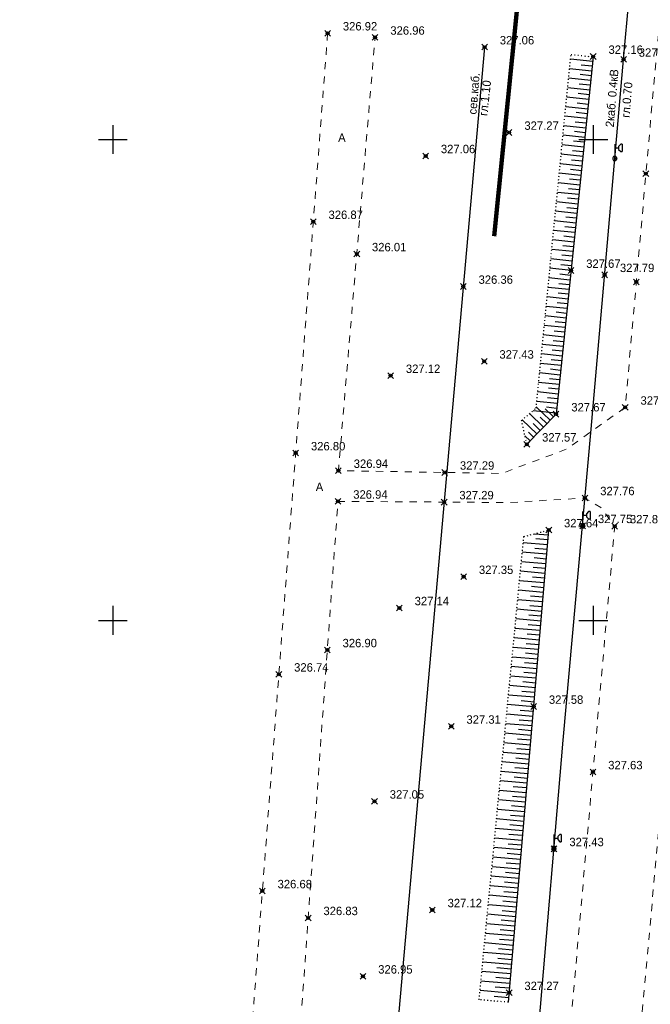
# Model space of a CAD drawing. Header units: metres. Extents: x 705573 to 711566, y 4301675 to 4311183.
# Tile 245 of 256: x 708269 to 708334, y 4310691 to 4310794. Entities that reach past the tile are written whole.
import ezdxf

# ---------------------------------------------------------------- set-up
doc = ezdxf.new("R2010")
doc.units = ezdxf.units.M
doc.header["$LTSCALE"] = 0.5
doc.header["$PDMODE"] = 35
doc.header["$PDSIZE"] = 0.3
for name, pattern in [('Auto_Street_NotBorder_Line_m1', [3, 1.5, -1.5]), ('ДОРОГИ_СТРОЯЩ', [9, 8, -1]), ('Контура низ откосов  Штриховая 0.1-0.5 - - - - - - -', [0.6, 0.1, -0.5])]:
    doc.linetypes.add(name, pattern=pattern)
for name, color, linetype in [('(001) Сетка', 92, 'Continuous'), ('(004) Точки рельефа', 7, 'Continuous'), ('(016) Кабель', 1, 'Continuous'), ('(019) Связь', 3, 'ИК_КАБ_СВЯЗИ'), ('(022) Возд. Линии', 7, 'Continuous'), ('(025) Дорога', 7, 'Continuous'), ('(035) Откосы', 7, 'Continuous')]:
    doc.layers.add(name, color=color, linetype=linetype)
doc.layers.add('AUTO#_ROADS_EXIST_L', color=7, linetype='Continuous', lineweight=15, true_color=0x000000)
doc.styles.add('BM-431', font='txt')
doc.styles.add('D-431', font='txt')
doc.styles.add('S', font='txtwr', dxfattribs={"oblique": 15})
doc.styles.get("Standard").update_dxf_attribs({"font": 'times.ttf'})
doc.linetypes.add('ИК_КАБ_СВЯЗИ', pattern='A,4,["o",Standard,S=0.5,R=0,X=0,Y=-0.125],4,-2', length=10)
doc.linetypes.add('ИК_Э_КАБ_НН', pattern='A,8,-2,["<",Standard,S=1,R=0,X=0,Y=-0.5],8,[">",Standard,S=1,R=0,X=-0.5,Y=-0.5],-2', length=20)

# ---------------------------------------------------------------- blocks, each defined once
blk = doc.blocks.new('U1111')
for p, q in [((0.1, 0.45), (0.1, 2.95)), ((0.1, 2.2), (0.85, 2.2)), ((1.28934, 2.95), (0.85, 2.51066)), ((0.85, 2.51066), (0.85, 1.88934)), ((1.6, 2.95), (1.28934, 2.95)), ((1.6, 2.95), (1.6, 1.45)), ((0, 0.05), (0.1, 0.05)), ((0, -0.05), (0, 0.05)), ((0.1, 0.05), (0.1, -0.05)), ((0.85, 1.88934), (1.28934, 1.45)), ((1.28934, 1.45), (1.6, 1.45)), ((0.1, -0.05), (0, -0.05))]:
    blk.add_line(p, q)
blk.add_lwpolyline([(0.55, 0), (0.3, 0.433013), (-0.2, 0.433013), (-0.45, 0), (-0.2, -0.433013), (0.3, -0.433013)], close=True)
at = {"color": 4, "style": 'S', "oblique": 15}
blk.add_attdef('Z', (1.142936, -1.391276), '', height=2, dxfattribs=at)
blk = doc.blocks.new('Setka')
at = {"layer": '(001) Сетка'}
for p, q in [((0, 1.5), (0, -1.5)), ((-1.5, 0), (1.5, 0))]:
    blk.add_line(p, q, dxfattribs=at)

msp = doc.modelspace()

# ---------------------------------------------------------------- linework, layer by layer
at = {"layer": '(016) Кабель', "linetype": 'ИК_Э_КАБ_НН', "elevation": 325.95, "flags": 128}
msp.add_lwpolyline([(708148.16, 4308651.7), (708151.5, 4308692.41), (708155.95, 4308744.12), (708160.09, 4308792.08), (708165.82, 4308866.03), (708169.05, 4308905.96), (708172.4, 4308947.61), (708175.76, 4308988.14), (708178.98, 4309025.59), (708182.2, 4309063.2), (708185.81, 4309103.87), (708189.13, 4309144.32), (708192.28, 4309183.21), (708195.86, 4309224.8), (708198.74, 4309260.8), (708202.87, 4309309.74), (708206.45, 4309354.35), (708209.62, 4309392.71), (708214, 4309431.24), (708217.89, 4309470.55), (708222.29, 4309519.97), (708227.65, 4309584.99), (708230.7, 4309620.04), (708233.6, 4309650.66), (708236.61, 4309686.64), (708239.92, 4309725.26), (708242.96, 4309758.87), (708245.88, 4309791.49), (708249.04, 4309830.22), (708251.64, 4309862.09), (708254.55, 4309895.44), (708258.53, 4309939.87), (708262.1, 4309983.75), (708265.01, 4310017.02), (708267.69, 4310050.03), (708270.44, 4310083.37), (708274.29, 4310124.62), (708277.62, 4310164.75), (708280.24, 4310192.85), (708282.13, 4310214.07), (708285.19, 4310249.54), (708287.52, 4310279.26), (708289.72, 4310303.87), (708292.58, 4310337.27), (708295.61, 4310373.42), (708298.17, 4310403.78), (708301.1, 4310436.1), (708303.91, 4310468.22), (708306.25, 4310494.56), (708309.27, 4310529.23), (708312.33, 4310564.7), (708314.66, 4310594.42), (708316.85, 4310619.03), (708319.71, 4310652.44), (708322.75, 4310688.58), (708325.31, 4310718.94), (708328.24, 4310751.26), (708331.05, 4310783.38), (708331.61, 4310789.72), (708333.7, 4310812.99), (708337.04, 4310851.18), (708340.04, 4310884.75)], dxfattribs=at)
at = {"layer": '(019) Связь', "elevation": 324.81, "flags": 128}
msp.add_lwpolyline([(708317.15, 4310791), (708301.02, 4310609.69), (708256.74, 4310111.97), (708241.57, 4309932.29), (708189.21, 4309312.33), (708166.33, 4308981.07), (708160.32, 4308915.54), (708146.62, 4308758.23), (708137.03, 4308632.5), (708137.03, 4308632.5), (708137.03, 4308632.5), (708136.9, 4308567.22), (708136.89, 4308563.9)], dxfattribs=at)
at = {"layer": '(035) Откосы'}
for p, q in [((708328.4, 4310789.5), (708326.09, 4310789.74)), ((708328.3, 4310788.51), (708326, 4310788.75)), ((708328.35, 4310789.01), (708327.2, 4310789.13)), ((708328.19, 4310787.52), (708325.9, 4310787.76)), ((708328.24, 4310788.02), (708327.1, 4310788.14)), ((708328.09, 4310786.54), (708325.8, 4310786.77)), ((708328.14, 4310787.03), (708327, 4310787.15)), ((708327.99, 4310785.55), (708325.7, 4310785.79)), ((708328.04, 4310786.04), (708326.9, 4310786.16)), ((708327.88, 4310784.56), (708325.6, 4310784.8)), ((708327.94, 4310785.05), (708326.79, 4310785.17)), ((708327.78, 4310783.57), (708325.51, 4310783.81)), ((708327.83, 4310784.07), (708326.69, 4310784.19)), ((708327.68, 4310782.58), (708325.41, 4310782.82)), ((708327.73, 4310783.08), (708326.59, 4310783.2)), ((708327.58, 4310781.6), (708325.31, 4310781.83)), ((708327.63, 4310782.09), (708326.49, 4310782.21)), ((708327.47, 4310780.61), (708325.21, 4310780.84)), ((708327.52, 4310781.1), (708326.39, 4310781.22)), ((708327.37, 4310779.62), (708325.12, 4310779.86)), ((708327.32, 4310779.13), (708326.19, 4310779.24)), ((708327.42, 4310780.12), (708326.29, 4310780.23)), ((708327.27, 4310778.63), (708325.02, 4310778.87)), ((708327.22, 4310778.14), (708326.09, 4310778.26)), ((708327.16, 4310777.65), (708324.92, 4310777.88)), ((708327.11, 4310777.15), (708325.99, 4310777.27)), ((708327.06, 4310776.66), (708324.82, 4310776.89)), ((708327.01, 4310776.16), (708325.89, 4310776.28)), ((708326.96, 4310775.67), (708324.72, 4310775.9)), ((708326.91, 4310775.18), (708325.79, 4310775.29)), ((708326.86, 4310774.68), (708324.63, 4310774.91)), ((708326.8, 4310774.19), (708325.69, 4310774.3)), ((708326.75, 4310773.69), (708324.53, 4310773.93)), ((708326.7, 4310773.2), (708325.59, 4310773.32)), ((708326.65, 4310772.71), (708324.43, 4310772.94)), ((708326.6, 4310772.21), (708325.49, 4310772.33)), ((708326.55, 4310771.72), (708324.33, 4310771.95)), ((708326.5, 4310771.22), (708325.39, 4310771.34)), ((708326.44, 4310770.73), (708324.24, 4310770.96)), ((708326.39, 4310770.24), (708325.29, 4310770.35)), ((708326.34, 4310769.74), (708324.14, 4310769.97)), ((708326.29, 4310769.25), (708325.19, 4310769.36)), ((708326.14, 4310767.77), (708323.94, 4310768)), ((708326.24, 4310768.75), (708324.04, 4310768.98)), ((708326.19, 4310768.26), (708325.09, 4310768.38)), ((708326.03, 4310766.78), (708323.84, 4310767.01)), ((708326.08, 4310767.27), (708324.99, 4310767.39)), ((708325.93, 4310765.79), (708323.75, 4310766.02)), ((708325.98, 4310766.29), (708324.89, 4310766.4)), ((708325.83, 4310764.8), (708323.65, 4310765.03)), ((708325.88, 4310765.3), (708324.79, 4310765.41)), ((708325.72, 4310763.82), (708323.55, 4310764.04)), ((708325.78, 4310764.31), (708324.69, 4310764.42)), ((708325.62, 4310762.83), (708323.45, 4310763.05)), ((708325.67, 4310763.32), (708324.59, 4310763.43)), ((708325.52, 4310761.84), (708323.36, 4310762.06)), ((708325.57, 4310762.33), (708324.49, 4310762.45)), ((708325.42, 4310760.85), (708323.26, 4310761.08)), ((708325.47, 4310761.35), (708324.39, 4310761.46)), ((708325.31, 4310759.86), (708323.16, 4310760.09)), ((708325.36, 4310760.36), (708324.29, 4310760.47)), ((708325.21, 4310758.88), (708323.06, 4310759.1)), ((708325.26, 4310759.37), (708324.19, 4310759.48)), ((708325.11, 4310757.89), (708322.96, 4310758.11)), ((708325.16, 4310758.38), (708324.09, 4310758.49)), ((708325, 4310756.9), (708322.87, 4310757.12)), ((708325.06, 4310757.39), (708323.99, 4310757.51)), ((708324.9, 4310755.91), (708322.77, 4310756.13)), ((708324.95, 4310756.41), (708323.89, 4310756.52)), ((708324.8, 4310754.92), (708322.67, 4310755.15)), ((708324.85, 4310755.42), (708323.79, 4310755.53)), ((708324.7, 4310753.94), (708322.57, 4310754.16)), ((708324.75, 4310754.43), (708323.69, 4310754.54)), ((708323.28, 4310751.49), (708321.83, 4310752.9)), ((708324.59, 4310752.95), (708322.19, 4310753.2)), ((708323.97, 4310752.21), (708322.52, 4310753.61)), ((708324.31, 4310752.56), (708323.45, 4310753.4)), ((708324.64, 4310753.44), (708323.58, 4310753.55)), ((708322.58, 4310750.78), (708321.07, 4310752.25)), ((708322.93, 4310751.14), (708322.19, 4310751.86)), ((708323.62, 4310751.85), (708322.92, 4310752.54)), ((708321.89, 4310750.07), (708321.35, 4310750.6)), ((708322.24, 4310750.43), (708321.7, 4310750.95)), ((708322.38, 4310740.41), (708323.78, 4310740.29)), ((708321.17, 4310739.51), (708323.7, 4310739.3)), ((708322.48, 4310739.9), (708323.74, 4310739.79)), ((708321.07, 4310738.52), (708323.61, 4310738.31)), ((708322.39, 4310738.91), (708323.66, 4310738.8)), ((708320.98, 4310737.53), (708323.53, 4310737.31)), ((708322.3, 4310737.92), (708323.57, 4310737.81)), ((708320.88, 4310736.54), (708323.44, 4310736.32)), ((708322.21, 4310736.93), (708323.49, 4310736.82)), ((708320.79, 4310735.55), (708323.36, 4310735.33)), ((708322.12, 4310735.94), (708323.4, 4310735.83)), ((708320.69, 4310734.56), (708323.27, 4310734.34)), ((708322.03, 4310734.94), (708323.32, 4310734.83)), ((708320.6, 4310733.57), (708323.19, 4310733.35)), ((708321.94, 4310733.95), (708323.23, 4310733.84)), ((708320.5, 4310732.58), (708323.1, 4310732.35)), ((708321.85, 4310732.96), (708323.15, 4310732.85)), ((708320.4, 4310731.59), (708323.02, 4310731.36)), ((708321.76, 4310731.97), (708323.06, 4310731.86)), ((708320.31, 4310730.6), (708322.94, 4310730.37)), ((708321.67, 4310730.98), (708322.98, 4310730.87)), ((708320.21, 4310729.61), (708322.85, 4310729.38)), ((708321.58, 4310729.99), (708322.89, 4310729.88)), ((708320.12, 4310728.61), (708322.77, 4310728.39)), ((708321.49, 4310729), (708322.81, 4310728.88)), ((708320.02, 4310727.62), (708322.68, 4310727.4)), ((708321.4, 4310728.01), (708322.72, 4310727.89)), ((708319.93, 4310726.63), (708322.6, 4310726.4)), ((708321.22, 4310726.02), (708322.55, 4310725.91)), ((708321.31, 4310727.01), (708322.64, 4310726.9)), ((708319.83, 4310725.64), (708322.51, 4310725.41)), ((708321.13, 4310725.03), (708322.47, 4310724.92)), ((708319.74, 4310724.65), (708322.43, 4310724.42)), ((708321.04, 4310724.04), (708322.38, 4310723.92)), ((708319.64, 4310723.66), (708322.34, 4310723.43)), ((708320.95, 4310723.05), (708322.3, 4310722.93)), ((708319.54, 4310722.67), (708322.26, 4310722.44)), ((708320.85, 4310722.06), (708322.21, 4310721.94)), ((708319.45, 4310721.68), (708322.17, 4310721.44)), ((708320.76, 4310721.07), (708322.13, 4310720.95)), ((708319.35, 4310720.69), (708322.09, 4310720.45)), ((708320.67, 4310720.07), (708322.04, 4310719.96)), ((708319.26, 4310719.7), (708322, 4310719.46)), ((708320.58, 4310719.08), (708321.96, 4310718.97)), ((708319.16, 4310718.71), (708321.92, 4310718.47)), ((708320.49, 4310718.09), (708321.87, 4310717.97)), ((708319.07, 4310717.71), (708321.83, 4310717.48)), ((708320.4, 4310717.1), (708321.79, 4310716.98)), ((708318.97, 4310716.72), (708321.75, 4310716.49)), ((708320.31, 4310716.11), (708321.7, 4310715.99)), ((708318.88, 4310715.73), (708321.66, 4310715.49)), ((708320.22, 4310715.12), (708321.62, 4310715)), ((708318.68, 4310713.75), (708321.49, 4310713.51)), ((708318.78, 4310714.74), (708321.58, 4310714.5)), ((708320.13, 4310714.13), (708321.53, 4310714.01)), ((708318.59, 4310712.76), (708321.41, 4310712.52)), ((708320.04, 4310713.13), (708321.45, 4310713.01)), ((708318.49, 4310711.77), (708321.32, 4310711.53)), ((708319.95, 4310712.14), (708321.36, 4310712.02)), ((708318.4, 4310710.78), (708321.24, 4310710.53)), ((708319.86, 4310711.15), (708321.28, 4310711.03)), ((708318.3, 4310709.79), (708321.15, 4310709.54)), ((708319.77, 4310710.16), (708321.19, 4310710.04)), ((708318.21, 4310708.8), (708321.07, 4310708.55)), ((708319.68, 4310709.17), (708321.11, 4310709.05)), ((708318.11, 4310707.81), (708320.98, 4310707.56)), ((708319.59, 4310708.18), (708321.02, 4310708.06)), ((708318.02, 4310706.81), (708320.9, 4310706.57)), ((708319.5, 4310707.19), (708320.94, 4310707.06)), ((708317.92, 4310705.82), (708320.81, 4310705.58)), ((708319.41, 4310706.2), (708320.85, 4310706.07)), ((708317.82, 4310704.83), (708320.73, 4310704.58)), ((708319.32, 4310705.2), (708320.77, 4310705.08)), ((708317.73, 4310703.84), (708320.64, 4310703.59)), ((708319.23, 4310704.21), (708320.68, 4310704.09)), ((708317.63, 4310702.85), (708320.56, 4310702.6)), ((708319.14, 4310703.22), (708320.6, 4310703.1)), ((708317.54, 4310701.86), (708320.47, 4310701.61)), ((708319.05, 4310702.23), (708320.51, 4310702.1)), ((708317.44, 4310700.87), (708320.39, 4310700.62)), ((708318.96, 4310701.24), (708320.43, 4310701.11)), ((708317.35, 4310699.88), (708320.3, 4310699.63)), ((708318.87, 4310700.25), (708320.34, 4310700.12)), ((708317.25, 4310698.89), (708320.22, 4310698.63)), ((708318.78, 4310699.26), (708320.26, 4310699.13)), ((708317.16, 4310697.9), (708320.13, 4310697.64)), ((708318.69, 4310698.26), (708320.17, 4310698.14)), ((708317.06, 4310696.91), (708320.05, 4310696.65)), ((708318.6, 4310697.27), (708320.09, 4310697.15)), ((708316.96, 4310695.91), (708319.96, 4310695.66)), ((708318.51, 4310696.28), (708320, 4310696.15)), ((708316.87, 4310694.92), (708319.88, 4310694.67)), ((708318.33, 4310694.3), (708319.84, 4310694.17)), ((708318.42, 4310695.29), (708319.92, 4310695.16)), ((708316.77, 4310693.93), (708319.79, 4310693.67)), ((708318.24, 4310693.31), (708319.75, 4310693.18)), ((708316.68, 4310692.94), (708319.71, 4310692.68)), ((708318.15, 4310692.32), (708319.67, 4310692.19))]:
    msp.add_line(p, q, dxfattribs=at)
at = {"layer": '(035) Откосы', "linetype": 'Контура низ откосов  Штриховая 0.1-0.5 - - - - - - -'}
for points in [[(708321.54, 4310749.71), (708321, 4310752.19), (708322.51, 4310753.47), (708326.14, 4310790.23), (708328.45, 4310789.99)], [(708319.62, 4310691.69), (708316.58, 4310691.95), (708321.23, 4310740.11), (708323.83, 4310740.79)]]:
    msp.add_lwpolyline(points, dxfattribs=at)
at = {"layer": '(035) Откосы', "flags": 128}
for points in [[(708328.45, 4310789.99), (708324.58, 4310752.84), (708321.54, 4310749.71)], [(708319.62, 4310691.69), (708323.83, 4310740.79)]]:
    msp.add_lwpolyline(points, dxfattribs=at)
at = {"color": 1, "lineweight": 100, "flags": 128}
msp.add_lwpolyline([(708318.13, 4310771.34), (708331.81, 4310906.92)], dxfattribs=at)
at = {"color": 0, "linetype": 'ByBlock', "lineweight": -2, "transparency": 16777216}
for p in [(708300.82, 4310792.44, 326.92), (708305.75, 4310792.01, 326.96), (708317.15, 4310791, 327.06), (708328.45, 4310790.02, 327.16), (708331.61, 4310789.72, 327.22), (708319.7, 4310782.12, 327.27), (708311.02, 4310779.69, 327.06), (708333.93, 4310777.85, 328.08), (708299.32, 4310772.85, 326.87), (708303.85, 4310769.49, 326.01), (708326.14, 4310767.77, 327.67), (708329.64, 4310767.32, 327.79), (708314.93, 4310766.11, 326.36), (708332.93, 4310766.59, 327.92), (708317.11, 4310758.33, 327.43), (708307.37, 4310756.84, 327.12), (708331.78, 4310753.54, 327.87), (708324.58, 4310752.84, 327.67), (708321.54, 4310749.71, 327.57), (708297.49, 4310748.79, 326.8), (708301.94, 4310746.97, 326.94), (708312.99, 4310746.77, 327.29), (708301.89, 4310743.77, 326.94), (708312.94, 4310743.69, 327.29), (708327.59, 4310744.12, 327.76), (708327.36, 4310741.23, 327.75), (708330.69, 4310741.19, 327.86), (708323.83, 4310740.79, 327.64), (708314.97, 4310735.94, 327.35), (708308.28, 4310732.69, 327.14), (708300.79, 4310728.31, 326.9), (708295.74, 4310725.78, 326.74), (708322.26, 4310722.44, 327.58), (708313.68, 4310720.37, 327.31), (708328.42, 4310715.62, 327.63), (708305.69, 4310712.58, 327.05), (708324.38, 4310707.64, 327.43), (708294.02, 4310703.25, 326.68), (708311.71, 4310701.29, 327.12), (708298.79, 4310700.46, 326.83), (708304.49, 4310694.38, 326.95), (708319.71, 4310692.68, 327.27)]:
    msp.add_point(p, dxfattribs=at)
at = {"layer": 'AUTO#_ROADS_EXIST_L', "linetype": 'Auto_Street_NotBorder_Line_m1', "lineweight": 15, "flags": 128}
for points in [[(708342.74, 4310874.51), (708338.33, 4310822.92), (708334.96, 4310789.42), (708334.96, 4310789.42), (708331.78, 4310753.54), (708325.66, 4310749.19), (708318.91, 4310746.67), (708301.94, 4310746.97), (708305.75, 4310792)], [(708300.82, 4310792.44), (708292.52, 4310683.5), (708288.92, 4310683.22)], [(708390.37, 4310740.48), (708352.99, 4310742.12), (708346.3, 4310741.98), (708341.95, 4310740.2), (708337.33, 4310732.52), (708330.02, 4310651.49), (708325.14, 4310594.03), (708329.91, 4310592.04), (708353.07, 4310590.7)]]:
    msp.add_lwpolyline(points, dxfattribs=at)
msp.add_lwpolyline([(708297.61, 4310683.88), (708301.89, 4310743.77), (708319.75, 4310743.65), (708327.59, 4310744.12), (708329.26, 4310743.13), (708330.69, 4310741.19), (708326.16, 4310690.05), (708316.73, 4310685.34)], close=True, dxfattribs=at)

# ---------------------------------------------------------------- block references
at = {"layer": '(001) Сетка'}
for p in [(708278.46, 4310781.4), (708328.46, 4310781.4), (708278.46, 4310731.4), (708328.46, 4310731.4)]:
    msp.add_blockref('Setka', p, dxfattribs=at)
at = {"layer": '(022) Возд. Линии', "xscale": 0.5, "yscale": 0.5, "zscale": 0.5}
for p in [(708330.67, 4310779.42, 325.95), (708330.67, 4310779.42, 325.95), (708327.33, 4310741.23, 325.95), (708324.33, 4310707.66, 325.95)]:
    msp.add_blockref('U1111', p, dxfattribs=at)

# ---------------------------------------------------------------- texts
at = {"layer": '(004) Точки рельефа', "style": 'D-431'}
for s, p in [('326.92', (708302.4, 4310792.73, 326.92)), ('326.96', (708307.34, 4310792.29, 326.96)), ('327.06', (708318.73, 4310791.28, 327.06)), ('327.16', (708330.04, 4310790.3, 327.16)), ('327.22', (708333.19, 4310790, 327.22)), ('327.27', (708321.29, 4310782.4, 327.27)), ('327.06', (708312.6, 4310779.97, 327.06)), ('326.87', (708300.91, 4310773.13, 326.87)), ('326.01', (708305.43, 4310769.77, 326.01)), ('327.67', (708327.72, 4310768.05, 327.67)), ('327.79', (708331.23, 4310767.61, 327.79)), ('326.36', (708316.52, 4310766.39, 326.36)), ('327.43', (708318.69, 4310758.61, 327.43)), ('327.12', (708308.96, 4310757.12, 327.12)), ('327.87', (708333.37, 4310753.82, 327.87)), ('327.67', (708326.17, 4310753.12, 327.67)), ('327.57', (708323.13, 4310749.99, 327.57)), ('326.80', (708299.08, 4310749.07, 326.8)), ('326.94', (708303.53, 4310747.25, 326.94)), ('327.29', (708314.58, 4310747.06, 327.29)), ('326.94', (708303.48, 4310744.05, 326.94)), ('327.29', (708314.52, 4310743.98, 327.29)), ('327.76', (708329.18, 4310744.41, 327.76)), ('327.75', (708328.94, 4310741.51, 327.75)), ('327.64', (708325.41, 4310741.07, 327.64)), ('327.86', (708332.27, 4310741.48, 327.86)), ('327.35', (708316.56, 4310736.22, 327.35)), ('327.14', (708309.87, 4310732.97, 327.14)), ('326.90', (708302.37, 4310728.6, 326.9)), ('326.74', (708297.33, 4310726.07, 326.74)), ('327.58', (708323.84, 4310722.72, 327.58)), ('327.31', (708315.26, 4310720.65, 327.31)), ('327.63', (708330.01, 4310715.91, 327.63)), ('327.05', (708307.28, 4310712.86, 327.05)), ('327.43', (708325.97, 4310707.92, 327.43)), ('326.68', (708295.61, 4310703.54, 326.68)), ('326.83', (708300.38, 4310700.75, 326.83)), ('327.12', (708313.3, 4310701.57, 327.12)), ('326.95', (708306.08, 4310694.67, 326.95)), ('327.27', (708321.29, 4310692.96, 327.27))]:
    msp.add_text(s, height=0.875, dxfattribs=at).set_placement(p)
at = {"layer": '(016) Кабель', "color": 0, "linetype": 'Continuous', "style": 'D-431'}
for s, p in [('2каб. 0.4кВ', (708330.59, 4310782.64)), ('гл.0.70', (708332.24, 4310783.63))]:
    msp.add_text(s, height=0.875, rotation=85.3167, dxfattribs=at).set_placement(p)
at = {"layer": '(019) Связь', "color": 0, "linetype": 'Continuous', "style": 'D-431'}
for s, rotation, p in [('сев.каб.', 85.462, (708316.3, 4310783.97)), ('гл.1.10', 83.7495, (708317.43, 4310783.81))]:
    msp.add_text(s, height=0.875, rotation=rotation, dxfattribs=at).set_placement(p)
at = {"layer": '(025) Дорога', "linetype": 'ДОРОГИ_СТРОЯЩ', "style": 'BM-431'}
for p in [(708301.91, 4310781.15), (708299.58, 4310744.84)]:
    msp.add_text('A', height=0.875, dxfattribs=at).set_placement(p)

doc.saveas('drawing.dxf')
